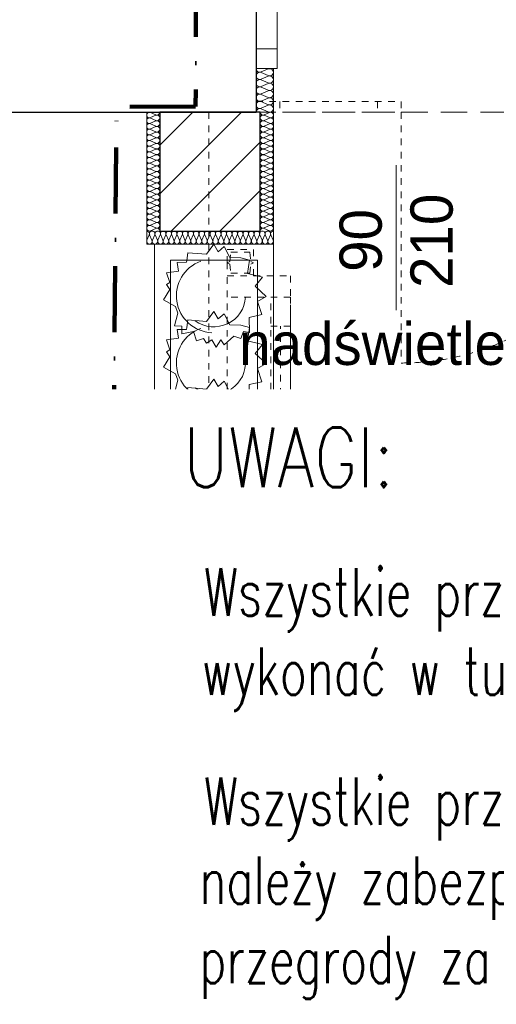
# Model space of a CAD drawing. Extents: x -220425 to -93252, y -20065 to 80294.
# Tile 5 of 103: x -188269 to -186462, y -13394 to -9665. Entities that reach past the tile are written whole.
import ezdxf

# ---------------------------------------------------------------- set-up
doc = ezdxf.new("R2010")
doc.units = 0
doc.header["$MEASUREMENT"] = 0
doc.set_wipeout_variables(frame=1)
for name, pattern in [('Hidden Line', [50, 25, -25]), ('Krawędzie ukryte', [150, 100, -50]), ('Kreski i kropki', [450, 250, -100, 0, -100])]:
    doc.linetypes.add(name, pattern=pattern)
for name, color, linetype in [('#kan_san-op', 34, 'Continuous'), ('#opisy', 252, 'Continuous'), ('Drzwi ArchiCAD', 7, 'Continuous'), ('IS_Text_Odbiornikow_Therm', 7, 'Continuous')]:
    doc.layers.add(name, color=color, linetype=linetype)
for name, color, linetype, lineweight, true_color in [('Arch drzwi_Nr_Pióra__4', 7, 'Continuous', 9, 0x029e21), ('Arch ocieplenie_Nr_Pióra__22', 7, 'Continuous', 9, 0x7f7f7f), ('Arch ocieplenie_Nr_Pióra__24', 7, 'Continuous', 9, 0x029e21), ('Arch okna_Nr_Pióra__4', 7, 'Continuous', 9, 0x029e21), ('Arch wyposarzenie_Nr_Pióra__4', 7, 'Continuous', 9, 0x029e21)]:
    doc.layers.add(name, color=color, linetype=linetype, lineweight=lineweight, true_color=true_color)
for name, color, linetype, lineweight in [('Arch schody_Nr_Pióra__21', 7, 'Continuous', 9), ('Arch wyburzenia_Nr_Pióra__46', 5, 'Continuous', 13), ('Arch ściany nośne_Nr_Pióra__21', 7, 'Continuous', 9), ('Arch ściany nośne_Nr_Pióra__27', 7, 'Continuous', 30), ('INWENT KONST. DREWNIANA_Nr_Pióra__20', 1, 'Continuous', 100), ('INWENT OPISY_Nr_Pióra__21', 7, 'Continuous', 9), ('INWENT WYPOSAŻENIE_Nr_Pióra__21', 7, 'Continuous', 9), ('INWENT. DRZWI_Nr_Pióra__101', 8, 'Continuous', 13), ('INWENT. OKNA_Nr_Pióra__101', 8, 'Continuous', 13), ('INWENT.ŚCIANY_Nr_Pióra__1', 7, 'Continuous', 25), ('INWENT.ŚCIANY_Nr_Pióra__101', 8, 'Continuous', 13), ('Inwentaryzacja Konst._Nr_Pióra__101', 8, 'Continuous', 13), ('Istniejące schody_Nr_Pióra__101', 8, 'Continuous', 13), ('Istniejące stropy_Nr_Pióra__5', 7, 'Continuous', 13), ('PODKŁAD', 252, 'Continuous', 35)]:
    doc.layers.add(name, color=color, linetype=linetype, lineweight=lineweight)
doc.styles.add('GENERATED_STYLE_6', font='txt')
doc.styles.add('ROMANS', font='romans.shx', dxfattribs={"width": 0.85, "height": 0.11})

# ---------------------------------------------------------------- blocks, each defined once
blk = doc.blocks.new('parter')
at = {"layer": 'Arch ściany nośne_Nr_Pióra__21', "linetype": 'Continuous'}
h = blk.add_hatch(dxfattribs=at)
h.set_pattern_fill('Common_Brick', color=252, style=0, pattern_type=2)
h.set_pattern_definition([(45, (0, 0), (-91.92388, 91.92388), [])])
h.paths.add_polyline_path([(-187737.4, -10015.1), (-187737.4, -10465.1), (-187357.4, -10465.1), (-187357.4, -10015.1)], flags=0)
at = {"layer": 'Arch ocieplenie_Nr_Pióra__22', "color": 252, "linetype": 'Continuous'}
for p, q in [((-187326.7, -9851.3), (-187353, -9862.7)), ((-187353, -9865.1), (-187326.7, -9876.5)), ((-187326.7, -9878.8), (-187353, -9890.2)), ((-187353, -9892.6), (-187326.7, -9904)), ((-187326.7, -9906.3), (-187353, -9917.7)), ((-187353, -9920.1), (-187326.7, -9931.5)), ((-187326.7, -9933.8), (-187353, -9945.2)), ((-187353, -9947.6), (-187326.7, -9959)), ((-187326.7, -9961.3), (-187353, -9972.7)), ((-187353, -9975.1), (-187326.7, -9986.5)), ((-187326.7, -9988.8), (-187353, -10000.2)), ((-187353, -10002.6), (-187326.7, -10014))]:
    blk.add_line(p, q, dxfattribs=at)
for centre, start_param, end_param in [((-187358.6, -9877.6), 1.158004, 5.125183), ((-187358.6, -9850.1), 3.141593, 5.125182), ((-187321.2, -9863.9), 4.299595, 8.266775), ((-187321.2, -9891.4), 4.299595, 8.266775), ((-187358.6, -9905.1), 1.158004, 5.125183), ((-187358.6, -9932.6), 1.158004, 5.125183), ((-187321.2, -9918.9), 4.299595, 8.266775), ((-187358.6, -9960.1), 1.158004, 5.125183), ((-187321.2, -9946.4), 4.299595, 8.266775), ((-187358.6, -9987.6), 1.158004, 5.125183), ((-187321.2, -9973.9), 4.299595, 8.266775), ((-187321.2, -10001.4), 4.299595, 8.266775), ((-187358.6, -10015.1), 1.158004, 3.141593)]:
    blk.add_ellipse(centre, major_axis=(13.8, 0), ratio=0.994634, start_param=start_param, end_param=end_param, dxfattribs=at)
at = {"layer": 'Arch ocieplenie_Nr_Pióra__24', "color": 252, "linetype": 'Continuous'}
for p, q in [((-187772.5, -10016), (-187752.3, -10025)), ((-187752.3, -10026.8), (-187772.5, -10035.7)), ((-187322.3, -10016), (-187342.5, -10025)), ((-187342.5, -10026.8), (-187322.3, -10035.7)), ((-187772.5, -10037.5), (-187752.3, -10046.4)), ((-187752.3, -10048.2), (-187772.5, -10057.1)), ((-187772.5, -10058.9), (-187752.3, -10067.8)), ((-187752.3, -10069.6), (-187772.5, -10078.5)), ((-187322.3, -10037.5), (-187342.5, -10046.4)), ((-187342.5, -10048.2), (-187322.3, -10057.1)), ((-187322.3, -10058.9), (-187342.5, -10067.8)), ((-187342.5, -10069.6), (-187322.3, -10078.5)), ((-187772.5, -10080.3), (-187752.3, -10089.2)), ((-187752.3, -10091), (-187772.5, -10100)), ((-187772.5, -10101.8), (-187752.3, -10110.7)), ((-187322.3, -10080.3), (-187342.5, -10089.2)), ((-187342.5, -10091), (-187322.3, -10100)), ((-187322.3, -10101.8), (-187342.5, -10110.7)), ((-187752.3, -10112.5), (-187772.5, -10121.4)), ((-187772.5, -10123.2), (-187752.3, -10132.1)), ((-187752.3, -10133.9), (-187772.5, -10142.8)), ((-187772.5, -10144.6), (-187752.3, -10153.5)), ((-187342.5, -10112.5), (-187322.3, -10121.4)), ((-187322.3, -10123.2), (-187342.5, -10132.1)), ((-187342.5, -10133.9), (-187322.3, -10142.8)), ((-187322.3, -10144.6), (-187342.5, -10153.5)), ((-187752.3, -10155.3), (-187772.5, -10164.2)), ((-187772.5, -10166), (-187752.3, -10175)), ((-187752.3, -10176.8), (-187772.5, -10185.7)), ((-187342.5, -10155.3), (-187322.3, -10164.2)), ((-187322.3, -10166), (-187342.5, -10175)), ((-187342.5, -10176.8), (-187322.3, -10185.7)), ((-187772.5, -10187.5), (-187752.3, -10196.4)), ((-187752.3, -10198.2), (-187772.5, -10207.1)), ((-187772.5, -10208.9), (-187752.3, -10217.8)), ((-187322.3, -10187.5), (-187342.5, -10196.4)), ((-187342.5, -10198.2), (-187322.3, -10207.1)), ((-187322.3, -10208.9), (-187342.5, -10217.8)), ((-187752.3, -10219.6), (-187772.5, -10228.5)), ((-187772.5, -10230.3), (-187752.3, -10239.2)), ((-187752.3, -10241), (-187772.5, -10250)), ((-187772.5, -10251.8), (-187752.3, -10260.7)), ((-187342.5, -10219.6), (-187322.3, -10228.5)), ((-187322.3, -10230.3), (-187342.5, -10239.2)), ((-187342.5, -10241), (-187322.3, -10250)), ((-187322.3, -10251.8), (-187342.5, -10260.7)), ((-187752.3, -10262.5), (-187772.5, -10271.4)), ((-187772.5, -10273.2), (-187752.3, -10282.1)), ((-187752.3, -10283.9), (-187772.5, -10292.8)), ((-187342.5, -10262.5), (-187322.3, -10271.4)), ((-187322.3, -10273.2), (-187342.5, -10282.1)), ((-187342.5, -10283.9), (-187322.3, -10292.8)), ((-187772.5, -10294.6), (-187752.3, -10303.5)), ((-187752.3, -10305.3), (-187772.5, -10314.2)), ((-187772.5, -10316), (-187752.3, -10325)), ((-187752.3, -10326.8), (-187772.5, -10335.7)), ((-187322.3, -10294.6), (-187342.5, -10303.5)), ((-187342.5, -10305.3), (-187322.3, -10314.2)), ((-187322.3, -10316), (-187342.5, -10325)), ((-187342.5, -10326.8), (-187322.3, -10335.7)), ((-187772.5, -10337.5), (-187752.3, -10346.4)), ((-187752.3, -10348.2), (-187772.5, -10357.1)), ((-187772.5, -10358.9), (-187752.3, -10367.8)), ((-187322.3, -10337.5), (-187342.5, -10346.4)), ((-187342.5, -10348.2), (-187322.3, -10357.1)), ((-187322.3, -10358.9), (-187342.5, -10367.8)), ((-187752.3, -10369.6), (-187772.5, -10378.5)), ((-187772.5, -10380.3), (-187752.3, -10389.2)), ((-187752.3, -10391), (-187772.5, -10400)), ((-187772.5, -10401.8), (-187752.3, -10410.7)), ((-187342.5, -10369.6), (-187322.3, -10378.5)), ((-187322.3, -10380.3), (-187342.5, -10389.2)), ((-187342.5, -10391), (-187322.3, -10400)), ((-187322.3, -10401.8), (-187342.5, -10410.7)), ((-187752.3, -10412.5), (-187772.5, -10421.4)), ((-187772.5, -10423.2), (-187752.3, -10432.1)), ((-187752.3, -10433.9), (-187772.5, -10442.8)), ((-187342.5, -10412.5), (-187322.3, -10421.4)), ((-187322.3, -10423.2), (-187342.5, -10432.1)), ((-187342.5, -10433.9), (-187322.3, -10442.8)), ((-187786.5, -10500.2), (-187777.8, -10480)), ((-187776.1, -10480), (-187767.4, -10500.2)), ((-187772.5, -10444.6), (-187752.3, -10453.5)), ((-187752.3, -10455.3), (-187772.5, -10464.2)), ((-187765.6, -10500.2), (-187757, -10480)), ((-187755.2, -10480), (-187746.5, -10500.2)), ((-187744.8, -10500.2), (-187736.1, -10480)), ((-187734.3, -10480), (-187725.6, -10500.2)), ((-187723.9, -10500.2), (-187715.2, -10480)), ((-187713.5, -10480), (-187704.8, -10500.2)), ((-187703, -10500.2), (-187694.3, -10480)), ((-187692.6, -10480), (-187683.9, -10500.2)), ((-187682.2, -10500.2), (-187673.5, -10480)), ((-187671.7, -10480), (-187663, -10500.2)), ((-187661.3, -10500.2), (-187652.6, -10480)), ((-187650.9, -10480), (-187642.2, -10500.2)), ((-187640.4, -10500.2), (-187631.7, -10480)), ((-187630, -10480), (-187621.3, -10500.2)), ((-187619.5, -10500.2), (-187610.9, -10480)), ((-187609.1, -10480), (-187600.4, -10500.2)), ((-187598.7, -10500.2), (-187590, -10480)), ((-187588.2, -10480), (-187579.6, -10500.2)), ((-187577.8, -10500.2), (-187569.1, -10480)), ((-187567.4, -10480), (-187558.7, -10500.2)), ((-187556.9, -10500.2), (-187548.3, -10480)), ((-187546.5, -10480), (-187537.8, -10500.2)), ((-187536.1, -10500.2), (-187527.4, -10480)), ((-187525.6, -10480), (-187517, -10500.2)), ((-187515.2, -10500.2), (-187506.5, -10480)), ((-187504.8, -10480), (-187496.1, -10500.2)), ((-187494.3, -10500.2), (-187485.6, -10480)), ((-187483.9, -10480), (-187475.2, -10500.2)), ((-187473.5, -10500.2), (-187464.8, -10480)), ((-187463, -10480), (-187454.3, -10500.2)), ((-187452.6, -10500.2), (-187443.9, -10480)), ((-187442.2, -10480), (-187433.5, -10500.2)), ((-187431.7, -10500.2), (-187423, -10480)), ((-187421.3, -10480), (-187412.6, -10500.2)), ((-187410.9, -10500.2), (-187402.2, -10480)), ((-187400.4, -10480), (-187391.7, -10500.2)), ((-187390, -10500.2), (-187381.3, -10480)), ((-187379.5, -10480), (-187370.9, -10500.2)), ((-187369.1, -10500.2), (-187360.4, -10480)), ((-187358.7, -10480), (-187350, -10500.2)), ((-187348.2, -10500.2), (-187339.6, -10480)), ((-187322.3, -10444.6), (-187342.5, -10453.5)), ((-187342.5, -10455.3), (-187322.3, -10464.2)), ((-187337.8, -10480), (-187329.1, -10500.2)), ((-187327.4, -10500.2), (-187318.7, -10480)), ((-187316.9, -10480), (-187308.3, -10500.2))]:
    blk.add_line(p, q, dxfattribs=at)
for centre, major_axis, ratio, start_param, end_param in [((-187776.7, -10025.9), (0, -10.7), 0.992498, 2.728799, 6.695979), ((-187748, -10015.1), (0, -10.7), 0.992498, 5.870392, 7.853982), ((-187748, -10036.6), (0, -10.7), 0.992498, 5.870392, 9.837571), ((-187346.7, -10036.6), (0, -10.7), 0.992498, 2.7288, 6.695979), ((-187346.7, -10015.1), (0, -10.7), 0.992498, 4.712389, 6.695979), ((-187318, -10025.9), (0, -10.7), 0.992498, 5.870392, 9.837571), ((-187776.7, -10047.3), (0, -10.7), 0.992498, 2.728799, 6.695979), ((-187776.7, -10068.7), (0, -10.7), 0.992498, 2.728799, 6.695979), ((-187748, -10058), (0, -10.7), 0.992498, 5.870392, 9.837571), ((-187748, -10079.4), (0, -10.7), 0.992498, 5.870392, 9.837571), ((-187346.7, -10058), (0, -10.7), 0.992498, 2.7288, 6.695979), ((-187346.7, -10079.4), (0, -10.7), 0.992498, 2.7288, 6.695979), ((-187318, -10047.3), (0, -10.7), 0.992498, 5.870392, 9.837571), ((-187318, -10068.7), (0, -10.7), 0.992498, 5.870392, 9.837571), ((-187776.7, -10090.1), (0, -10.7), 0.992498, 2.728799, 6.695979), ((-187776.7, -10111.6), (0, -10.7), 0.992498, 2.728799, 6.695979), ((-187748, -10100.9), (0, -10.7), 0.992498, 5.870392, 9.837571), ((-187346.7, -10100.9), (0, -10.7), 0.992498, 2.7288, 6.695979), ((-187318, -10090.1), (0, -10.7), 0.992498, 5.870392, 9.837571), ((-187318, -10111.6), (0, -10.7), 0.992498, 5.870392, 9.837571), ((-187776.7, -10133), (0, -10.7), 0.992498, 2.728799, 6.695979), ((-187776.7, -10154.4), (0, -10.7), 0.992498, 2.728799, 6.695979), ((-187748, -10122.3), (0, -10.7), 0.992498, 5.870392, 9.837571), ((-187748, -10143.7), (0, -10.7), 0.992498, 5.870392, 9.837571), ((-187346.7, -10122.3), (0, -10.7), 0.992498, 2.7288, 6.695979), ((-187346.7, -10143.7), (0, -10.7), 0.992498, 2.7288, 6.695979), ((-187318, -10133), (0, -10.7), 0.992498, 5.870392, 9.837571), ((-187318, -10154.4), (0, -10.7), 0.992498, 5.870392, 9.837571), ((-187776.7, -10175.9), (0, -10.7), 0.992498, 2.728799, 6.695979), ((-187748, -10165.1), (0, -10.7), 0.992498, 5.870392, 9.837571), ((-187748, -10186.6), (0, -10.7), 0.992498, 5.870392, 9.837571), ((-187346.7, -10165.1), (0, -10.7), 0.992498, 2.7288, 6.695979), ((-187346.7, -10186.6), (0, -10.7), 0.992498, 2.7288, 6.695979), ((-187318, -10175.9), (0, -10.7), 0.992498, 5.870392, 9.837571), ((-187776.7, -10197.3), (0, -10.7), 0.992498, 2.728799, 6.695979), ((-187776.7, -10218.7), (0, -10.7), 0.992498, 2.728799, 6.695979), ((-187748, -10208), (0, -10.7), 0.992498, 5.870392, 9.837571), ((-187748, -10229.4), (0, -10.7), 0.992498, 5.870392, 9.837571), ((-187346.7, -10208), (0, -10.7), 0.992498, 2.7288, 6.695979), ((-187346.7, -10229.4), (0, -10.7), 0.992498, 2.7288, 6.695979), ((-187318, -10197.3), (0, -10.7), 0.992498, 5.870392, 9.837571), ((-187318, -10218.7), (0, -10.7), 0.992498, 5.870392, 9.837571), ((-187776.7, -10240.1), (0, -10.7), 0.992498, 2.728799, 6.695979), ((-187776.7, -10261.6), (0, -10.7), 0.992498, 2.728799, 6.695979), ((-187748, -10250.9), (0, -10.7), 0.992498, 5.870392, 9.837571), ((-187346.7, -10250.9), (0, -10.7), 0.992498, 2.7288, 6.695979), ((-187318, -10240.1), (0, -10.7), 0.992498, 5.870392, 9.837571), ((-187318, -10261.6), (0, -10.7), 0.992498, 5.870392, 9.837571), ((-187776.7, -10283), (0, -10.7), 0.992498, 2.728799, 6.695979), ((-187776.7, -10304.4), (0, -10.7), 0.992498, 2.728799, 6.695979), ((-187748, -10272.3), (0, -10.7), 0.992498, 5.870392, 9.837571), ((-187748, -10293.7), (0, -10.7), 0.992498, 5.870392, 9.837571), ((-187346.7, -10272.3), (0, -10.7), 0.992498, 2.7288, 6.695979), ((-187346.7, -10293.7), (0, -10.7), 0.992498, 2.7288, 6.695979), ((-187318, -10283), (0, -10.7), 0.992498, 5.870392, 9.837571), ((-187318, -10304.4), (0, -10.7), 0.992498, 5.870392, 9.837571), ((-187776.7, -10325.9), (0, -10.7), 0.992498, 2.728799, 6.695979), ((-187748, -10315.1), (0, -10.7), 0.992498, 5.870392, 9.837571), ((-187748, -10336.6), (0, -10.7), 0.992498, 5.870392, 9.837571), ((-187346.7, -10315.1), (0, -10.7), 0.992498, 2.7288, 6.695979), ((-187346.7, -10336.6), (0, -10.7), 0.992498, 2.7288, 6.695979), ((-187318, -10325.9), (0, -10.7), 0.992498, 5.870392, 9.837571), ((-187776.7, -10347.3), (0, -10.7), 0.992498, 2.728799, 6.695979), ((-187776.7, -10368.7), (0, -10.7), 0.992498, 2.728799, 6.695979), ((-187748, -10358), (0, -10.7), 0.992498, 5.870392, 9.837571), ((-187748, -10379.4), (0, -10.7), 0.992498, 5.870392, 9.837571), ((-187346.7, -10358), (0, -10.7), 0.992498, 2.7288, 6.695979), ((-187346.7, -10379.4), (0, -10.7), 0.992498, 2.7288, 6.695979), ((-187318, -10347.3), (0, -10.7), 0.992498, 5.870392, 9.837571), ((-187318, -10368.7), (0, -10.7), 0.992498, 5.870392, 9.837571), ((-187776.7, -10390.1), (0, -10.7), 0.992498, 2.728799, 6.695979), ((-187776.7, -10411.6), (0, -10.7), 0.992498, 2.728799, 6.695979), ((-187748, -10400.9), (0, -10.7), 0.992498, 5.870392, 9.837571), ((-187346.7, -10400.9), (0, -10.7), 0.992498, 2.7288, 6.695979), ((-187318, -10390.1), (0, -10.7), 0.992498, 5.870392, 9.837571), ((-187318, -10411.6), (0, -10.7), 0.992498, 5.870392, 9.837571), ((-187776.7, -10433), (0, -10.7), 0.992498, 2.728799, 6.695979), ((-187776.7, -10454.4), (0, -10.7), 0.992498, 2.728799, 6.695979), ((-187748, -10422.3), (0, -10.7), 0.992498, 5.870392, 9.837571), ((-187748, -10443.7), (0, -10.7), 0.992498, 5.870392, 9.837571), ((-187346.7, -10422.3), (0, -10.7), 0.992498, 2.7288, 6.695979), ((-187346.7, -10443.7), (0, -10.7), 0.992498, 2.7288, 6.695979), ((-187318, -10433), (0, -10.7), 0.992498, 5.870392, 9.837571), ((-187318, -10454.4), (0, -10.7), 0.992498, 5.870392, 9.837571), ((-187787.4, -10475.8), (0, 10.6), 0.981276, 4.299596, 6.283185), ((-187766.5, -10475.8), (0, 10.6), 0.981276, 4.299595, 8.266774), ((-187745.6, -10475.8), (0, 10.6), 0.981276, 4.299595, 8.266774), ((-187748, -10465.1), (0, -10.7), 0.992498, 1.570796, 3.554385), ((-187724.8, -10475.8), (0, 10.6), 0.981276, 4.299595, 8.266774), ((-187703.9, -10475.8), (0, 10.6), 0.981276, 4.299595, 8.266774), ((-187683, -10475.8), (0, 10.6), 0.981276, 4.299595, 8.266774), ((-187662.2, -10475.8), (0, 10.6), 0.981276, 4.299595, 8.266774), ((-187641.3, -10475.8), (0, 10.6), 0.981276, 4.299595, 8.266774), ((-187620.4, -10475.8), (0, 10.6), 0.981276, 4.299595, 8.266774), ((-187599.6, -10475.8), (0, 10.6), 0.981276, 4.299595, 8.266774), ((-187578.7, -10475.8), (0, 10.6), 0.981276, 4.299595, 8.266774), ((-187557.8, -10475.8), (0, 10.6), 0.981276, 4.299595, 8.266774), ((-187536.9, -10475.8), (0, 10.6), 0.981276, 4.299595, 8.266774), ((-187516.1, -10475.8), (0, 10.6), 0.981276, 4.299595, 8.266774), ((-187495.2, -10475.8), (0, 10.6), 0.981276, 4.299595, 8.266774), ((-187474.3, -10475.8), (0, 10.6), 0.981276, 4.299595, 8.266774), ((-187453.5, -10475.8), (0, 10.6), 0.981276, 4.299595, 8.266774), ((-187432.6, -10475.8), (0, 10.6), 0.981276, 4.299595, 8.266774), ((-187411.7, -10475.8), (0, 10.6), 0.981276, 4.299595, 8.266774), ((-187390.9, -10475.8), (0, 10.6), 0.981276, 4.299595, 8.266774), ((-187370, -10475.8), (0, 10.6), 0.981276, 4.299595, 8.266774), ((-187349.1, -10475.8), (0, 10.6), 0.981276, 4.299595, 8.266774), ((-187346.7, -10465.1), (0, -10.7), 0.992498, 2.7288, 4.712389), ((-187328.3, -10475.8), (0, 10.6), 0.981276, 4.299595, 8.266774), ((-187307.4, -10475.8), (0, 10.6), 0.981276, 0, 1.983589), ((-187776.9, -10504.5), (0, 10.6), 0.981276, 1.158003, 5.125183), ((-187756.1, -10504.5), (0, 10.6), 0.981276, 1.158003, 5.125183), ((-187735.2, -10504.5), (0, 10.6), 0.981276, 1.158003, 5.125183), ((-187714.3, -10504.5), (0, 10.6), 0.981276, 1.158003, 5.125183), ((-187693.5, -10504.5), (0, 10.6), 0.981276, 1.158003, 5.125183), ((-187672.6, -10504.5), (0, 10.6), 0.981276, 1.158003, 5.125183), ((-187651.7, -10504.5), (0, 10.6), 0.981276, 1.158003, 5.125183), ((-187630.9, -10504.5), (0, 10.6), 0.981276, 1.158003, 5.125183), ((-187610, -10504.5), (0, 10.6), 0.981276, 1.158003, 5.125183), ((-187589.1, -10504.5), (0, 10.6), 0.981276, 1.158003, 5.125183), ((-187568.3, -10504.5), (0, 10.6), 0.981276, 1.158003, 5.125183), ((-187547.4, -10504.5), (0, 10.6), 0.981276, 1.158003, 5.125183), ((-187526.5, -10504.5), (0, 10.6), 0.981276, 1.158003, 5.125183), ((-187505.6, -10504.5), (0, 10.6), 0.981276, 1.158003, 5.125183), ((-187484.8, -10504.5), (0, 10.6), 0.981276, 1.158003, 5.125183), ((-187463.9, -10504.5), (0, 10.6), 0.981276, 1.158003, 5.125183), ((-187443, -10504.5), (0, 10.6), 0.981276, 1.158003, 5.125183), ((-187422.2, -10504.5), (0, 10.6), 0.981276, 1.158003, 5.125183), ((-187401.3, -10504.5), (0, 10.6), 0.981276, 1.158003, 5.125183), ((-187380.4, -10504.5), (0, 10.6), 0.981276, 1.158003, 5.125183), ((-187359.6, -10504.5), (0, 10.6), 0.981276, 1.158003, 5.125183), ((-187338.7, -10504.5), (0, 10.6), 0.981276, 1.158003, 5.125183), ((-187317.8, -10504.5), (0, 10.6), 0.981276, 1.158003, 5.125183)]:
    blk.add_ellipse(centre, major_axis=major_axis, ratio=ratio, start_param=start_param, end_param=end_param, dxfattribs=at)
at = {"layer": 'Arch okna_Nr_Pióra__4', "color": 252, "linetype": 'Continuous'}
for p, q in [((-187292.4, -9775.1), (-187292.4, -8875.1)), ((-187372.4, -9775.1), (-187292.4, -9775.1)), ((-187292.4, -9775.1), (-187292.4, -9850.1)), ((-187372.4, -9850.1), (-187292.4, -9850.1)), ((-186842.4, -10215.1), (-186842.4, -10765.1))]:
    blk.add_line(p, q, dxfattribs=at)
blk.add_arc((-187292.4, -9775.1), 900, 0, 90, dxfattribs=at)
at = {"layer": 'Arch schody_Nr_Pióra__21', "color": 252, "linetype": 'Continuous'}
for p, q in [((-187307.4, -10515.1), (-187757.4, -10515.1)), ((-187757.4, -10515.1), (-187757.4, -11415.1)), ((-187307.4, -11415.1), (-187307.4, -10515.1)), ((-187697.4, -10575.1), (-187697.4, -11355.1)), ((-187367.4, -10575.1), (-187697.4, -10575.1)), ((-187367.4, -11355.1), (-187367.4, -10575.1)), ((-187697.4, -11355.1), (-187367.4, -11355.1)), ((-187307.4, -11415.1), (-187757.4, -11415.1)), ((-187307.4, -11415.1), (-187507.4, -11415.1)), ((-187507.4, -11415.1), (-187507.4, -20065.1)), ((-187307.4, -11415.1), (-187307.4, -20065.1)), ((-187307.4, -11745.1), (-187307.4, -17865.1)), ((-186107.4, -11745.1), (-187307.4, -11745.1)), ((-186642.4, -11745.1), (-187307.4, -17865.1)), ((-186642.4, -11745.1), (-186107.4, -17865.1))]:
    blk.add_line(p, q, dxfattribs=at)
at = {"layer": 'Arch wyburzenia_Nr_Pióra__46', "color": 252, "linetype": 'Continuous'}
for p, q in [((-187307.4, -9850.1), (-187307.4, -10515.1)), ((-187787.4, -10515.1), (-187787.4, -10015.1)), ((-187307.4, -10515.1), (-187787.4, -10515.1))]:
    blk.add_line(p, q, dxfattribs=at)
at = {"layer": 'Arch wyposarzenie_Nr_Pióra__4', "color": 252, "linetype": 'Continuous'}
for p, q in [((-187561.3, -10553.3), (-187533.5, -10515.1)), ((-187533.5, -10515.1), (-187516.8, -10543.5)), ((-187635.5, -10576.7), (-187631.5, -10547.6)), ((-187631.5, -10547.6), (-187561.3, -10553.3)), ((-187516.8, -10543.5), (-187493.2, -10524)), ((-187493.2, -10524), (-187471.7, -10565.4)), ((-187672.2, -10584), (-187635.9, -10583.6)), ((-187667.2, -10617.2), (-187672.2, -10584)), ((-187635.9, -10583.6), (-187635.5, -10576.7)), ((-187471.7, -10565.4), (-187430.4, -10566.7)), ((-187430.4, -10566.7), (-187398.2, -10575.5)), ((-187398.2, -10575.5), (-187405.4, -10626.6)), ((-187711.8, -10623.2), (-187667.2, -10617.2)), ((-187699.9, -10660.6), (-187711.8, -10623.2)), ((-187405.4, -10626.6), (-187348.2, -10640)), ((-187712.3, -10668.2), (-187699.9, -10660.6)), ((-187348.2, -10640), (-187375.8, -10674.6)), ((-187723.3, -10726.2), (-187699.6, -10687)), ((-187699.6, -10687), (-187712.3, -10668.2)), ((-187375.8, -10674.6), (-187334, -10712.8)), ((-187678.6, -10751.6), (-187723.3, -10726.2)), ((-187334, -10712.8), (-187367.4, -10732)), ((-187367.4, -10732), (-187351.3, -10781.9)), ((-187682.3, -10824.7), (-187669.2, -10775.9)), ((-187669.2, -10775.9), (-187678.6, -10751.6)), ((-187561.3, -10807.8), (-187533.5, -10769.6)), ((-187533.5, -10769.6), (-187516.8, -10797.9)), ((-187516.8, -10797.9), (-187493.2, -10778.5)), ((-187493.2, -10778.5), (-187471.7, -10819.9)), ((-187635.5, -10831.2), (-187631.5, -10802.1)), ((-187631.5, -10802.1), (-187561.3, -10807.8)), ((-187351.3, -10781.9), (-187398.9, -10792.4)), ((-187398.9, -10792.4), (-187397.6, -10849)), ((-187653.6, -10825.4), (-187682.3, -10824.7)), ((-187672.2, -10838.4), (-187635.9, -10838.1)), ((-187667.2, -10871.6), (-187672.2, -10838.4)), ((-187654.2, -10855.2), (-187653.6, -10825.4)), ((-187609.9, -10845.4), (-187654.2, -10855.2)), ((-187635.9, -10838.1), (-187635.5, -10831.2)), ((-187598.1, -10880.7), (-187609.9, -10845.4)), ((-187471.7, -10819.9), (-187430.4, -10821.2)), ((-187420.8, -10845.9), (-187430.7, -10872.6)), ((-187430.4, -10821.2), (-187398.2, -10830)), ((-187397.6, -10849), (-187420.8, -10845.9)), ((-187398.2, -10830), (-187405.4, -10881)), ((-187711.8, -10877.6), (-187667.2, -10871.6)), ((-187699.9, -10915.1), (-187711.8, -10877.6)), ((-187571.5, -10872.7), (-187598.1, -10880.7)), ((-187560.4, -10890.2), (-187571.5, -10872.7)), ((-187540.2, -10877.9), (-187560.4, -10890.2)), ((-187524.7, -10904.6), (-187540.2, -10877.9)), ((-187506.6, -10877.7), (-187524.7, -10904.6)), ((-187493.6, -10896.5), (-187506.6, -10877.7)), ((-187457.4, -10863.2), (-187493.6, -10896.5)), ((-187430.7, -10872.6), (-187457.4, -10863.2)), ((-187405.4, -10881), (-187348.2, -10894.4)), ((-187712.3, -10922.7), (-187699.9, -10915.1)), ((-187699.6, -10941.5), (-187712.3, -10922.7)), ((-187348.2, -10894.4), (-187375.8, -10929.1)), ((-187723.3, -10980.6), (-187699.6, -10941.5)), ((-187375.8, -10929.1), (-187334, -10967.3)), ((-187678.6, -11006), (-187723.3, -10980.6)), ((-187334, -10967.3), (-187367.4, -10986.4)), ((-187367.4, -10986.4), (-187351.3, -11036.3)), ((-187682.3, -11079.2), (-187669.2, -11030.4)), ((-187669.2, -11030.4), (-187678.6, -11006)), ((-187561.3, -11063.9), (-187533.5, -11025.7)), ((-187533.5, -11025.7), (-187516.8, -11054)), ((-187516.8, -11054), (-187493.2, -11034.5)), ((-187493.2, -11034.5), (-187471.7, -11076)), ((-187351.3, -11036.3), (-187398.9, -11046.9)), ((-187635.5, -11087.3), (-187631.5, -11058.1)), ((-187631.5, -11058.1), (-187561.3, -11063.9)), ((-187471.7, -11076), (-187430.4, -11077.3)), ((-187430.4, -11077.3), (-187398.2, -11086)), ((-187398.9, -11046.9), (-187397.6, -11103.4)), ((-187653.6, -11079.9), (-187682.3, -11079.2)), ((-187672.2, -11094.5), (-187635.9, -11094.2)), ((-187667.2, -11127.7), (-187672.2, -11094.5)), ((-187654.2, -11109.6), (-187653.6, -11079.9)), ((-187609.9, -11099.9), (-187654.2, -11109.6)), ((-187635.9, -11094.2), (-187635.5, -11087.3)), ((-187598.1, -11135.2), (-187609.9, -11099.9)), ((-187420.8, -11100.3), (-187430.7, -11127.1)), ((-187397.6, -11103.4), (-187420.8, -11100.3)), ((-187398.2, -11086), (-187405.4, -11137.1)), ((-187711.8, -11133.7), (-187667.2, -11127.7)), ((-187699.9, -11171.2), (-187711.8, -11133.7)), ((-187571.5, -11127.2), (-187598.1, -11135.2)), ((-187560.4, -11144.7), (-187571.5, -11127.2)), ((-187540.2, -11132.3), (-187560.4, -11144.7)), ((-187524.7, -11159.1), (-187540.2, -11132.3)), ((-187506.6, -11132.2), (-187524.7, -11159.1)), ((-187493.6, -11151), (-187506.6, -11132.2)), ((-187457.4, -11117.6), (-187493.6, -11151)), ((-187430.7, -11127.1), (-187457.4, -11117.6)), ((-187405.4, -11137.1), (-187348.2, -11150.5)), ((-187348.2, -11150.5), (-187375.8, -11185.1)), ((-187712.3, -11178.8), (-187699.9, -11171.2)), ((-187699.6, -11197.6), (-187712.3, -11178.8)), ((-187375.8, -11185.1), (-187334, -11223.3)), ((-187723.3, -11236.7), (-187699.6, -11197.6)), ((-187334, -11223.3), (-187367.4, -11242.5)), ((-187678.6, -11262.1), (-187723.3, -11236.7)), ((-187669.2, -11286.4), (-187678.6, -11262.1)), ((-187367.4, -11242.5), (-187351.3, -11292.4)), ((-187682.3, -11335.3), (-187669.2, -11286.4)), ((-187351.3, -11292.4), (-187398.9, -11303)), ((-187653.6, -11336), (-187682.3, -11335.3)), ((-187654.2, -11365.7), (-187653.6, -11336)), ((-187398.9, -11303), (-187397.6, -11359.5)), ((-187609.9, -11356), (-187654.2, -11365.7)), ((-187598.1, -11391.2), (-187609.9, -11356)), ((-187457.4, -11373.7), (-187493.6, -11407.1)), ((-187430.7, -11383.2), (-187457.4, -11373.7)), ((-187420.8, -11356.4), (-187430.7, -11383.2)), ((-187397.6, -11359.5), (-187420.8, -11356.4)), ((-187571.5, -11383.3), (-187598.1, -11391.2)), ((-187560.4, -11400.8), (-187571.5, -11383.3)), ((-187540.2, -11388.4), (-187560.4, -11400.8)), ((-187524.7, -11415.1), (-187540.2, -11388.4)), ((-187506.6, -11388.3), (-187524.7, -11415.1)), ((-187493.6, -11407.1), (-187506.6, -11388.3))]:
    blk.add_line(p, q, dxfattribs=at)
for centre, major_axis, start_param, end_param in [((-187532.4, -10710.7), (142.6, 0), 1.927535, 4.652962), ((-187532.4, -10710.7), (119.4, 0), 4.078423, 6.243896), ((-187532.4, -10965.1), (142.6, 0), 1.927535, 4.652962), ((-187532.4, -10965.1), (119.4, 0), 4.078423, 6.243896), ((-187532.4, -11221.2), (142.6, 0), 1.927535, 4.652962), ((-187532.4, -11221.2), (119.4, 0), 4.078423, 6.243896)]:
    blk.add_ellipse(centre, major_axis=major_axis, ratio=0.982005, start_param=start_param, end_param=end_param, dxfattribs=at)
at = {"layer": 'Arch ściany nośne_Nr_Pióra__27', "color": 252, "linetype": 'Continuous'}
for p, q in [((-187357.4, -10015.1), (-187737.4, -10015.1)), ((-187737.4, -10015.1), (-187737.4, -10465.1)), ((-187357.4, -10465.1), (-187357.4, -10015.1)), ((-187737.4, -10465.1), (-187357.4, -10465.1))]:
    blk.add_line(p, q, dxfattribs=at)
at = {"layer": 'INWENT KONST. DREWNIANA_Nr_Pióra__20', "color": 252, "linetype": 'Kreski i kropki'}
for p, q in [((-187590.4, -3627.7), (-187601.8, -9993)), ((-187935.5, -13999.1), (-187901.9, -9994.8)), ((-187601.8, -9993), (-187901.9, -9994.8))]:
    blk.add_line(p, q, dxfattribs=at)
at = {"layer": 'INWENT WYPOSAŻENIE_Nr_Pióra__21', "color": 252, "linetype": 'Continuous'}
for p, q in [((-187602.4, -11475.1), (-187872.4, -11475.1)), ((-187872.4, -11475.1), (-187872.4, -12305.1)), ((-187872.4, -12305.1), (-187602.4, -11475.1)), ((-187872.4, -11475.1), (-187602.4, -12305.1)), ((-187602.4, -12305.1), (-187602.4, -11475.1)), ((-187872.4, -12305.1), (-187602.4, -12305.1))]:
    blk.add_line(p, q, dxfattribs=at)
at = {"layer": 'INWENT. DRZWI_Nr_Pióra__101', "color": 252, "linetype": 'Hidden Line'}
for p, q in [((-187372.4, -9975.1), (-186822.4, -9975.1)), ((-187282.4, -9975.1), (-187282.4, -10015.1)), ((-186912.4, -9975.1), (-186912.4, -10015.1)), ((-186822.4, -9975.1), (-186822.4, -10015.1)), ((-187372.4, -10015.1), (-186822.4, -10015.1)), ((-186822.4, -10015.1), (-186822.4, -10965.1))]:
    blk.add_line(p, q, dxfattribs=at)
blk.add_arc((-186822.4, -10015.1), 950, 270, 0, dxfattribs=at)
at = {"layer": 'INWENT. OKNA_Nr_Pióra__101', "color": 252, "linetype": 'Hidden Line'}
for p, q in [((-187482.4, -12465.1), (-187482.4, -10715.1)), ((-187317.4, -12465.1), (-187317.4, -10715.1)), ((-187242.4, -10715.1), (-187242.4, -12465.1)), ((-187242.4, -12465.1), (-187242.4, -10745.1)), ((-187317.4, -10825.1), (-187242.4, -10825.1)), ((-187279.9, -12385.1), (-187279.9, -10825.1)), ((-187317.4, -12385.1), (-187242.4, -12385.1)), ((-187482.4, -12725.1), (-187482.4, -14445.1)), ((-187317.4, -14445.1), (-187317.4, -12725.1)), ((-187242.4, -14445.1), (-187242.4, -12725.1)), ((-187242.4, -12725.1), (-187242.4, -14445.1)), ((-187317.4, -12805.1), (-187242.4, -12805.1)), ((-187279.9, -14365.1), (-187279.9, -12805.1))]:
    blk.add_line(p, q, dxfattribs=at)
at = {"layer": 'INWENT.ŚCIANY_Nr_Pióra__1', "color": 252, "linetype": 'Continuous'}
for p in [(-187372.4, -3415.1), (-188602.4, -10015.1)]:
    blk.add_line(p, (-187372.4, -10015.1), dxfattribs=at)
at = {"layer": 'INWENT.ŚCIANY_Nr_Pióra__101', "color": 252, "linetype": 'Hidden Line'}
for p, q in [((-187482.4, -10635.1), (-187242.4, -10635.1)), ((-187482.4, -10715.1), (-187482.4, -10635.1)), ((-187242.4, -10635.1), (-187242.4, -10715.1)), ((-187242.4, -10715.1), (-187482.4, -10715.1)), ((-187482.4, -12545.1), (-187482.4, -12465.1)), ((-187482.4, -12465.1), (-187242.4, -12465.1)), ((-187242.4, -12465.1), (-187242.4, -12545.1)), ((-187242.4, -12545.1), (-187482.4, -12545.1)), ((-187482.4, -12725.1), (-187482.4, -12645.1)), ((-187482.4, -12645.1), (-187242.4, -12645.1)), ((-187242.4, -12645.1), (-187242.4, -12725.1)), ((-187242.4, -12725.1), (-187482.4, -12725.1))]:
    blk.add_line(p, q, dxfattribs=at)
at = {"layer": 'Inwentaryzacja Konst._Nr_Pióra__101', "color": 252, "linetype": 'Hidden Line'}
for p, q in [((-187482.4, -10585.1), (-187482.4, -10535.1)), ((-187482.4, -10535.1), (-187382.4, -10535.1)), ((-187472.4, -10580.1), (-187468.5, -10545.1)), ((-187468.5, -10545.1), (-187396.3, -10545.1)), ((-187396.3, -10545.1), (-187392.4, -10580.1)), ((-187382.4, -10535.1), (-187382.4, -10585.1)), ((-187482.4, -10585.1), (-187472.4, -10580.1)), ((-187482.4, -10585.1), (-187482.4, -10635.1)), ((-187482.4, -10585.1), (-187472.4, -10590.1)), ((-187472.4, -10590.1), (-187468.5, -10625.1)), ((-187396.3, -10625.1), (-187392.4, -10590.1)), ((-187382.4, -10585.1), (-187392.4, -10580.1)), ((-187382.4, -10585.1), (-187392.4, -10590.1)), ((-187382.4, -10635.1), (-187382.4, -10585.1)), ((-187468.5, -10625.1), (-187396.3, -10625.1)), ((-187482.4, -10635.1), (-187382.4, -10635.1)), ((-187482.4, -12595.1), (-187482.4, -12545.1)), ((-187482.4, -12545.1), (-187382.4, -12545.1)), ((-187472.4, -12590.1), (-187468.5, -12555.1)), ((-187468.5, -12555.1), (-187396.3, -12555.1)), ((-187396.3, -12555.1), (-187392.4, -12590.1)), ((-187382.4, -12545.1), (-187382.4, -12595.1)), ((-187482.4, -12595.1), (-187472.4, -12590.1)), ((-187482.4, -12595.1), (-187482.4, -12645.1)), ((-187482.4, -12595.1), (-187472.4, -12600.1)), ((-187472.4, -12600.1), (-187468.5, -12635.1)), ((-187396.3, -12635.1), (-187392.4, -12600.1)), ((-187382.4, -12595.1), (-187392.4, -12590.1)), ((-187382.4, -12595.1), (-187392.4, -12600.1)), ((-187382.4, -12645.1), (-187382.4, -12595.1)), ((-187468.5, -12635.1), (-187396.3, -12635.1)), ((-187482.4, -12645.1), (-187382.4, -12645.1))]:
    blk.add_line(p, q, dxfattribs=at)
at = {"layer": 'Istniejące schody_Nr_Pióra__101', "color": 252, "linetype": 'Hidden Line'}
blk.add_line((-187552.4, -10015.1), (-187552.4, -16465.1), dxfattribs=at)
at = {"layer": 'Istniejące stropy_Nr_Pióra__5', "color": 252, "linetype": 'Krawędzie ukryte'}
blk.add_line((-184922.4, -10015.1), (-187372.4, -10015.1), dxfattribs=at)
at = {"layer": 'Arch drzwi_Nr_Pióra__4', "color": 252, "linetype": 'Continuous', "style": 'GENERATED_STYLE_6'}
for s, p in [('210', (-186627.9, -10680.6)), ('90', (-186896.6, -10619.7))]:
    blk.add_text(s, height=160, rotation=90, dxfattribs=at).set_placement(p)
for s, p in [('nadświetle', (-187436.7, -10972.5)), ('82x106', (-187246.2, -11235.7))]:
    blk.add_text(s, height=160, dxfattribs=at).set_placement(p)
at = {"layer": 'INWENT OPISY_Nr_Pióra__21', "color": 252, "linetype": 'Continuous', "style": 'GENERATED_STYLE_6'}
blk.add_text('ZK', height=160, rotation=90, dxfattribs=at).set_placement((-187659.1, -12019.7))

msp = doc.modelspace()

# ---------------------------------------------------------------- block references
at = {"layer": 'PODKŁAD'}
msp.add_blockref('parter', (0, 0), dxfattribs=at)
msp.add_blockref('parter', (0, 0), dxfattribs=at)

# ---------------------------------------------------------------- next in the draw order: wipeouts: each hides what was drawn before it
msp.add_wipeout([(-196054.9, -11065), (-180191.7, -11065), (-180191.7, -17981.1), (-196054.9, -17981.1)]).dxf.layer = 'Drzwi ArchiCAD'

# ---------------------------------------------------------------- next in the draw order: texts
at = {"layer": '#opisy', "color": 7, "style": 'ROMANS', "width": 0.7}
for s, p in [('Wszystkie przejścia przewodów przez przegrody budowlane należy', (-187570.7, -11922.4)), ('wykonać w tulejach ochronnych z tworzywa sztucznego.', (-187579.3, -12222.4)), ('Wszystkie przejścia przez ściany odzielenia pożarowego', (-187570.7, -12714.3)), ('należy zabezpieczyć w klasie odporności ogniowej danej', (-187587.8, -13014.3)), ('przegrody za pomocą systemowych przejść ppoż. ', (-187587.8, -13314.3))]:
    msp.add_text(s, height=179.685, dxfattribs=at).set_placement(p)
at = {"layer": 'IS_Text_Odbiornikow_Therm', "color": 21, "style": 'ROMANS', "width": 0.8}
msp.add_text('UWAGI:', height=226.27, dxfattribs=at).set_placement((-187649, -11435.5))

# ---------------------------------------------------------------- next in the draw order: wipeouts: each hides what was drawn before it
at = {"ltscale": 10}
msp.add_wipeout([(-200770.3, 11108.9), (-158770.3, 11108.9), (-159380.3, 10498.9), (-198285.2, 10498.9), (-198285.2, -17981.1), (-159380.3, -17981.1), (-158770.3, -18591.1), (-200770.3, -18591.1)], dxfattribs=at).dxf.layer = '#kan_san-op'

doc.saveas('drawing.dxf')
